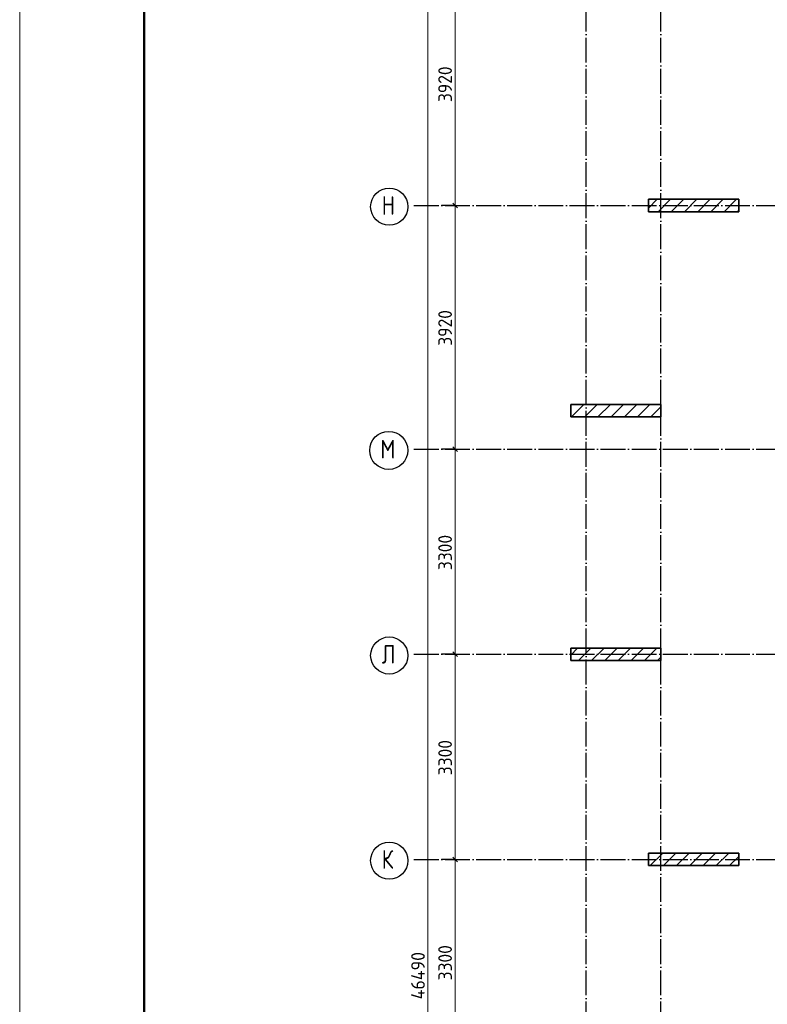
# Model space of a CAD drawing. Header units: millimetres. Extents: x -49773 to 2322955, y -3321 to 58485.
# Tile 187 of 256: x 789189 to 801205, y 32183 to 48023. Entities that reach past the tile are written whole.
import ezdxf

# ---------------------------------------------------------------- set-up
doc = ezdxf.new("R2010")
doc.units = ezdxf.units.MM
doc.linetypes.add('______11', pattern=[500, 400, -50, 0, -50])
doc.linetypes.add('______5', pattern=[1100, 800, -100, 100, -100])
doc.layers.add('Standard', color=7, linetype='Continuous', lineweight=25)
doc.layers.add('Размерная линия_ общее', color=7, linetype='Continuous', lineweight=13)
doc.layers.add('Осевая линия_ общее', color=7, linetype='______5', lineweight=13, true_color=0xa0a0a0)
doc.styles.add('ISOCPEUR', font='txt')

msp = doc.modelspace()

# ---------------------------------------------------------------- linework, layer by layer
at = {"color": 7, "linetype": 'Continuous', "lineweight": 35, "transparency": 33554687}
for p, q in [((800744.9, 45133.6), (799294.9, 45133.6)), ((799294.9, 45133.6), (799294.9, 44933.6)), ((800744.9, 44933.6), (800744.9, 45133.6)), ((799294.9, 44933.6), (800744.9, 44933.6)), ((799494.9, 41833.6), (798044.9, 41833.6)), ((798044.9, 41833.6), (798044.9, 41633.6)), ((799494.9, 41633.6), (799494.9, 41833.6)), ((798044.9, 41633.6), (799494.9, 41633.6)), ((799494.9, 37913.6), (798044.9, 37913.6)), ((798044.9, 37913.6), (798044.9, 37713.6)), ((799494.9, 37713.6), (799494.9, 37913.6)), ((798044.9, 37713.6), (799494.9, 37713.6)), ((800744.9, 34613.6), (799294.9, 34613.6)), ((799294.9, 34613.6), (799294.9, 34413.6)), ((800744.9, 34413.6), (800744.9, 34613.6)), ((799294.9, 34413.6), (800744.9, 34413.6))]:
    msp.add_line(p, q, dxfattribs=at)
at = {"color": 253, "linetype": '______5', "lineweight": 18, "true_color": 0xababab, "transparency": 33554687}
for p, q in [((799294.9, 44991.1), (799437.4, 45133.6)), ((799661.7, 44933.6), (799861.7, 45133.6)), ((800086, 44933.6), (800286, 45133.6)), ((800510.2, 44933.6), (800710.2, 45133.6)), ((798058.7, 41633.6), (798258.7, 41833.6)), ((798483, 41633.6), (798683, 41833.6)), ((798907.3, 41633.6), (799107.3, 41833.6)), ((799331.5, 41633.6), (799494.9, 41797)), ((798044.9, 37801.4), (798157.1, 37913.6)), ((798381.4, 37713.6), (798581.4, 37913.6)), ((798805.7, 37713.6), (799005.7, 37913.6)), ((799229.9, 37713.6), (799429.9, 37913.6)), ((799324, 34413.6), (799524, 34613.6)), ((799748.3, 34413.6), (799948.3, 34613.6)), ((800172.6, 34413.6), (800372.6, 34613.6)), ((800596.8, 34413.6), (800744.9, 34561.7))]:
    msp.add_line(p, q, dxfattribs=at)
at = {"color": 253, "linetype": '______11', "lineweight": 18, "true_color": 0xababab, "transparency": 33554687}
for p, q in [((799449.6, 44933.6), (799649.6, 45133.6)), ((799873.8, 44933.6), (800073.8, 45133.6)), ((800298.1, 44933.6), (800498.1, 45133.6)), ((800722.3, 44933.6), (800744.9, 44956.2)), ((798044.9, 41831.9), (798046.6, 41833.6)), ((798270.9, 41633.6), (798470.9, 41833.6)), ((798695.1, 41633.6), (798895.1, 41833.6)), ((799119.4, 41633.6), (799319.4, 41833.6)), ((798169.3, 37713.6), (798369.3, 37913.6)), ((798593.5, 37713.6), (798793.5, 37913.6)), ((799017.8, 37713.6), (799217.8, 37913.6)), ((799442.1, 37713.6), (799494.9, 37766.5)), ((799294.9, 34596.7), (799311.9, 34613.6)), ((799536.2, 34413.6), (799736.2, 34613.6)), ((799960.4, 34413.6), (800160.4, 34613.6)), ((800384.7, 34413.6), (800584.7, 34613.6))]:
    msp.add_line(p, q, dxfattribs=at)
at = {"layer": 'Standard', "color": 7, "linetype": 'Continuous', "lineweight": 13, "transparency": 33554687}
msp.add_lwpolyline([(789189.3, -1438.7), (831189.3, -1438.7), (831189.3, 57961.3), (789189.3, 57961.3), (789189.3, -1438.7)], close=True, dxfattribs=at)
at = {"layer": 'Standard', "color": 7, "linetype": 'Continuous', "lineweight": 50, "transparency": 33554687}
msp.add_lwpolyline([(791189.3, 57461.3), (830689.3, 57461.3), (830689.3, -938.7), (791189.3, -938.7), (791189.3, 57461.3)], close=True, dxfattribs=at)
at = {"layer": 'Осевая линия_ общее', "color": 253, "linetype": '______11', "lineweight": -3, "true_color": 0xa0a0a0, "transparency": 33554687}
for p, q in [((798294.9, 6823.6), (798294.9, 56903.6)), ((799494.9, 6823.6), (799494.9, 56903.6)), ((795524.9, 45033.6), (816864.9, 45033.6)), ((795524.9, 41113.6), (816864.9, 41113.6)), ((795524.9, 37813.6), (812764.9, 37813.6)), ((795524.9, 34513.6), (812764.9, 34513.6))]:
    msp.add_line(p, q, dxfattribs=at)
at = {"layer": 'Осевая линия_ общее', "color": 7, "linetype": 'Continuous', "lineweight": 25, "transparency": 33554687}
for centre, radius in [((795128.7, 45014.1), 298.8), ((795120.7, 41094.1), 305.8), ((795128.7, 37794.1), 298.8), ((795128.7, 34494.1), 298.8)]:
    msp.add_circle(centre, radius, dxfattribs=at)
at = {"layer": 'Размерная линия_ общее', "color": 7, "linetype": 'Continuous', "lineweight": 13, "transparency": 33554687}
for p, q in [((795750.7, 9413.6), (795750.7, 55903.6)), ((796186.3, 45033.6), (796186.3, 48953.6)), ((796186.3, 41113.6), (796186.3, 45033.6)), ((796186.3, 37813.6), (796186.3, 41113.6)), ((796186.3, 34513.6), (796186.3, 37813.6)), ((796186.3, 31213.6), (796186.3, 34513.6))]:
    msp.add_line(p, q, dxfattribs=at)
at = {"layer": 'Размерная линия_ общее', "color": 253, "linetype": 'Continuous', "lineweight": -3, "true_color": 0xa0a0a0, "transparency": 33554687}
for p, q in [((796186.3, 45033.6), (796061.3, 45033.6)), ((796186.3, 45033.6), (796311.3, 45033.6)), ((796186.3, 41113.6), (796061.3, 41113.6)), ((796186.3, 41113.6), (796311.3, 41113.6)), ((796186.3, 37813.6), (796061.3, 37813.6)), ((796186.3, 37813.6), (796311.3, 37813.6)), ((796186.3, 34513.6), (796061.3, 34513.6)), ((796186.3, 34513.6), (796311.3, 34513.6))]:
    msp.add_line(p, q, dxfattribs=at)
at = {"layer": 'Размерная линия_ общее', "color": 7, "linetype": 'Continuous', "lineweight": 25, "transparency": 33554687}
for p, q in [((796223.8, 44996.1), (796148.8, 45071.1)), ((796223.8, 41076.1), (796148.8, 41151.1)), ((796223.8, 37776.1), (796148.8, 37851.1)), ((796223.8, 34476.1), (796148.8, 34551.1))]:
    msp.add_line(p, q, dxfattribs=at)
at = {"layer": 'Размерная линия_ общее', "color": 253, "linetype": 'Continuous', "lineweight": -3, "true_color": 0xa0a0a0, "transparency": 33554687}
for points in [[(796186.3, 45033.6), (796169.3, 45033.6), (796169.3, 45033.6), (796169.3, 45033.6), (796169.3, 45033.6), (796169.3, 45033.6), (796169.3, 45033.6), (795971.2, 45033.6)], [(796186.3, 41113.6), (796169.3, 41113.6), (796169.3, 41113.6), (796169.3, 41113.6), (796169.3, 41113.6), (796169.3, 41113.6), (796169.3, 41113.6), (796169.3, 41113.6), (796169.3, 41113.6), (795971.2, 41113.6)], [(796186.3, 37813.6), (796169.3, 37813.6), (796169.3, 37813.6), (796169.3, 37813.6), (796169.3, 37813.6), (796169.3, 37813.6), (796169.3, 37813.6), (796169.3, 37813.6), (796169.3, 37813.6), (796169.3, 37813.6), (796169.3, 37813.6), (795971.2, 37813.6)], [(796186.3, 34513.6), (796169.3, 34513.6), (796169.3, 34513.6), (796169.3, 34513.6), (796169.3, 34513.6), (796169.3, 34513.6), (796169.3, 34513.6), (796169.3, 34513.6), (796169.3, 34513.6), (796169.3, 34513.6), (796169.3, 34513.6), (796169.3, 34513.6), (796169.3, 34513.6), (795971.2, 34513.6)]]:
    msp.add_lwpolyline(points, dxfattribs=at)

# ---------------------------------------------------------------- texts
at = {"layer": 'Осевая линия_ общее', "color": 7, "linetype": 'Continuous', "lineweight": 25, "transparency": 33554687, "char_height": 300, "attachment_point": 7, "style": 'ISOCPEUR'}
for s, insert, width in [('\\W0.80;Н', (795008.7, 44883.6), 359.83), ('\\W0.82;М', (794985.7, 40963.6), 392.649), ('\\W0.80;Л', (795008.7, 37663.6), 359.83), ('\\W0.80;К', (795008.7, 34363.6), 359.83)]:
    msp.add_mtext(s, dxfattribs=dict(at, insert=insert, width=width))
at = {"layer": 'Размерная линия_ общее', "color": 7, "linetype": 'Continuous', "lineweight": 25, "transparency": 33554687, "char_height": 220, "attachment_point": 7, "rotation": 90, "style": 'ISOCPEUR'}
for s, insert, width in [('\\W0.93;3920', (796136.3, 46696.6), 718.101), ('\\W0.93;3920', (796136.3, 42776.6), 718.087), ('\\W0.93;3300', (796136.3, 39166.6), 718.094), ('\\W0.93;3300', (796136.3, 35866.6), 718.094), ('\\W0.93;3300', (796136.3, 32566.6), 718.094), ('\\W0.95;46490', (795700.7, 32262.6), 917.755)]:
    msp.add_mtext(s, dxfattribs=dict(at, insert=insert, width=width))

doc.saveas('drawing.dxf')
